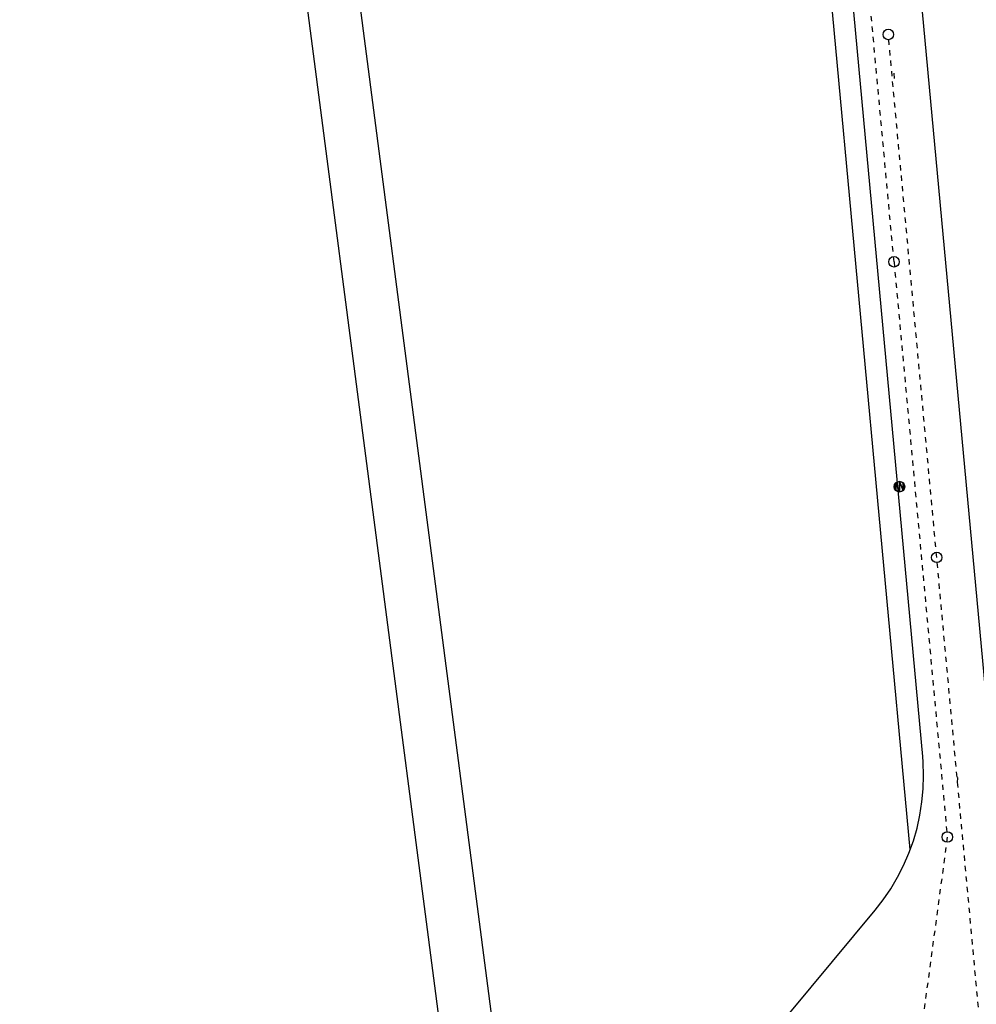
# Model space of a CAD drawing. Extents: x 446224 to 446791, y 446199 to 447379.
# Tile 54 of 113: x 446224 to 446315, y 447019 to 447113. Entities that reach past the tile are written whole.
import ezdxf

# ---------------------------------------------------------------- set-up
doc = ezdxf.new("R2010")
doc.units = 0
doc.header["$LTSCALE"] = 2
doc.header["$MEASUREMENT"] = 0
doc.linetypes.add('AUSGEZOGEN', pattern=[0])
doc.linetypes.add('STRICHLINIEX2', pattern=[0.5, 0.25, -0.25])
doc.layers.get('0').update_dxf_attribs({"linetype": 'AUSGEZOGEN'})
for name, color, linetype in [('BOESCHG', 250, 'AUSGEZOGEN'), ('DB-Autohof', 15, 'CONTINUOUS'), ('Planeinteilung', 250, 'CONTINUOUS'), ('RAHMEN', 7, 'AUSGEZOGEN')]:
    doc.layers.add(name, color=color, linetype=linetype)

# ---------------------------------------------------------------- blocks, each defined once
blk = doc.blocks.new('1135420')
blk.add_line((0, 0), (1135, 0))
at = {"layer": 'RAHMEN'}
blk.add_line((25, 5), (950, 5), dxfattribs=at)

msp = doc.modelspace()

# ---------------------------------------------------------------- linework, layer by layer
at = {"layer": 'BOESCHG'}
msp.add_lwpolyline([(446480.167, 447162.894, 0.000901), (446482.386, 447143.323, 0.006832), (446482.718, 447140.748, 0.000544), (446482.746, 447140.555, 0.000007), (446485.092, 447124.399, 0.000282), (446486.2, 447116.795, 0.000162), (446488.145, 447103.541)], format="xyb", dxfattribs=at)
at = {"layer": 'DB-Autohof', "linetype": 'STRICHLINIEX2'}
for p, q in [((446307.358, 447090.106), (446302.285, 447144.872)), ((446311.425, 447061.966), (446306.813, 447111.753)), ((446307.358, 447090.106), (446312.431, 447035.341)), ((446316.037, 447012.179), (446311.425, 447061.966)), ((446312.431, 447035.341), (446308.457, 447005.825))]:
    msp.add_line(p, q, dxfattribs=at)
at = {"layer": 'DB-Autohof', "linetype": 'Continuous'}
for p, q in [((446310.09, 447042.997), (446302.223, 447127.919)), ((446308.696, 447128.518), (446319.51, 447011.771)), ((446308.901, 447034.151), (446300.232, 447127.734)), ((446307.327, 447108.055), (446307.373, 447107.557)), ((446307.523, 447069.051), (446307.377, 447068.698)), ((446307.877, 447069.198), (446307.523, 447069.051)), ((446307.523, 447069.051), (446307.877, 447068.198)), ((446307.877, 447068.198), (446307.523, 447069.051)), ((446307.523, 447069.051), (446307.523, 447068.344)), ((446307.523, 447069.051), (446307.523, 447069.051)), ((446307.523, 447068.344), (446307.523, 447069.051)), ((446307.877, 447069.198), (446308.23, 447068.344)), ((446308.23, 447069.051), (446307.877, 447069.198)), ((446308.23, 447068.344), (446307.877, 447069.198)), ((446307.877, 447069.198), (446307.877, 447068.198)), ((446307.877, 447069.198), (446307.877, 447069.198)), ((446307.877, 447068.198), (446307.877, 447069.198)), ((446308.377, 447068.698), (446308.23, 447069.051)), ((446308.23, 447069.051), (446308.23, 447068.344)), ((446308.23, 447069.051), (446308.23, 447069.051)), ((446308.23, 447068.344), (446308.23, 447069.051)), ((446307.377, 447068.698), (446307.523, 447068.344)), ((446307.523, 447068.344), (446307.523, 447068.344)), ((446307.523, 447068.344), (446307.877, 447068.198)), ((446307.877, 447068.198), (446308.23, 447068.344)), ((446307.877, 447068.198), (446307.877, 447068.198)), ((446308.23, 447068.344), (446308.377, 447068.698)), ((446308.23, 447068.344), (446308.23, 447068.344)), ((446310.132, 447042.469), (446310.09, 447042.997)), ((446310.175, 447041.205), (446310.132, 447042.469)), ((446310.139, 447039.941), (446310.175, 447041.205)), ((446313.417, 447040.516), (446313.425, 447041.016)), ((446310.022, 447038.682), (446310.139, 447039.941)), ((446309.826, 447037.433), (446310.022, 447038.682)), ((446309.552, 447036.198), (446309.826, 447037.433)), ((446309.2, 447034.983), (446309.552, 447036.198)), ((446308.772, 447033.793), (446309.2, 447034.983)), ((446308.27, 447032.632), (446308.772, 447033.793)), ((446307.695, 447031.506), (446308.27, 447032.632)), ((446307.051, 447030.418), (446307.695, 447031.506)), ((446306.338, 447029.373), (446307.051, 447030.418)), ((446305.562, 447028.375), (446306.338, 447029.373)), ((446297.447, 447018.604), (446305.562, 447028.375))]:
    msp.add_line(p, q, dxfattribs=at)
for centre in [(446306.813, 447111.753), (446307.358, 447090.106), (446307.877, 447068.698), (446311.425, 447061.966), (446312.431, 447035.341)]:
    msp.add_circle(centre, 0.5, dxfattribs=at)

# ---------------------------------------------------------------- block references
at = {"layer": 'Planeinteilung', "linetype": 'Continuous', "rotation": 277.4163263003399}
msp.add_blockref('1135420', (446224.107, 447324.702), dxfattribs=at)

doc.saveas('drawing.dxf')
